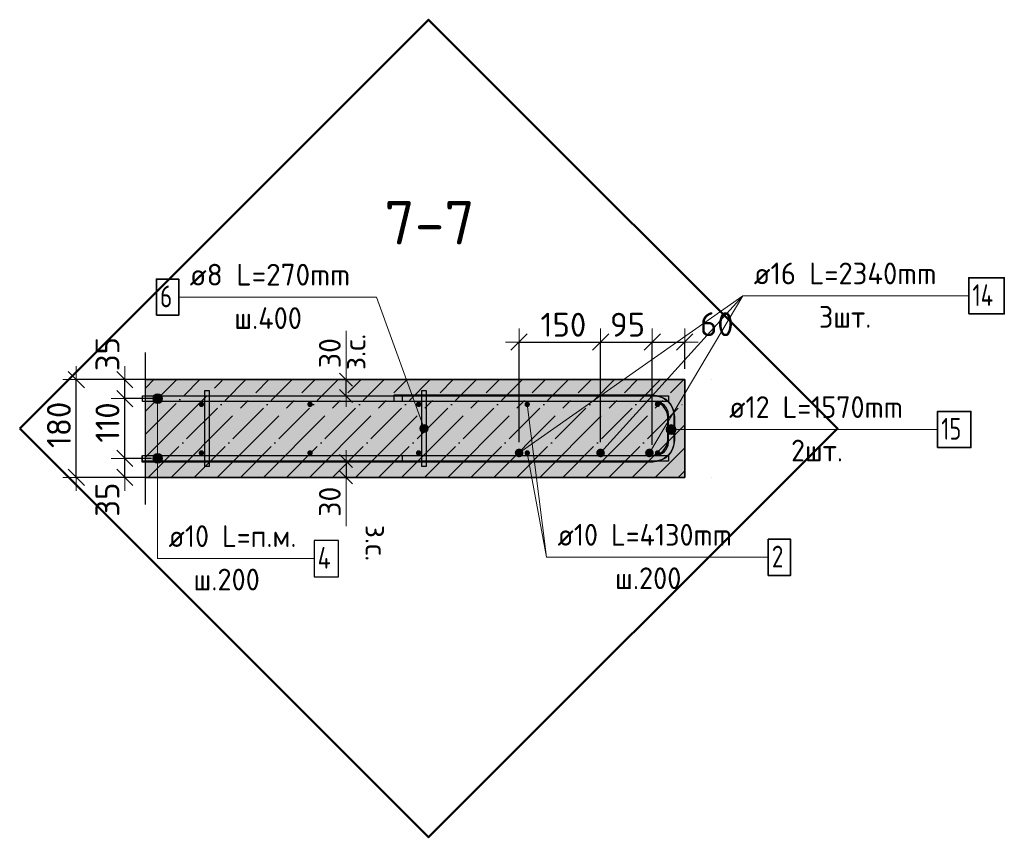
# Model space of a CAD drawing. Header units: millimetres. Extents: x -2995 to 47287, y -2809 to 58122.
# Tile 40 of 143: x 34878 to 36691, y 23264 to 24770. Entities that reach past the tile are written whole.
import ezdxf

# ---------------------------------------------------------------- set-up
doc = ezdxf.new("R2010")
doc.units = ezdxf.units.MM
doc.header["$PDMODE"] = 65
doc.linetypes.add('______11', pattern=[100, 80, -10, 0, -10])
doc.linetypes.add('______5', pattern=[220, 160, -20, 20, -20])
for name, color, linetype, lineweight in [('Standard', 7, 'Continuous', 25), ('Арм.стержн. Арматура края', 96, 'Continuous', 35), ('Арм.стержн. вертикальными 1', 22, 'Continuous', 35), ('Арм.стержн.горизонт. 1', 180, 'Continuous', 35), ('Арм.стержн.горизонт. 2', 202, 'Continuous', 35), ('Размерная линия_ общее', 7, 'Continuous', 13), ('Размерная линия_ общее_1', 7, 'Continuous', 13)]:
    doc.layers.add(name, color=color, linetype=linetype, lineweight=lineweight)
doc.layers.add('Арм.стержн. вертикальными 2', color=7, linetype='Continuous', lineweight=35, true_color=0x006e00)
doc.layers.add('Арм.стержн.Стяжки', color=7, linetype='Continuous', lineweight=35, true_color=0x501e0f)
doc.styles.add('ISOCPEUR', font='ISOCPEUR')
doc.dimstyles.new('DIMSTYLE_3', dxfattribs={"dimtxt": 44, "dimasz": 50, "dimexe": 0, "dimexo": 0, "dimgap": 22, "dimtad": 2, "dimdec": 0, "dimrnd": 5, "dimzin": 12, "dimdsep": 46, "dimtxsty": 'ISOCPEUR', "dimblk1": 'ALL_ML_STRICH', "dimblk2": 'ALL_ML_STRICH', "dimsah": 1, "dimcen": 0, "dimclrd": 7, "dimclre": 256, "dimclrt": 7, "dimadec": 0, "dimazin": 0, "dimtfac": 1, "dimtdec": 0, "dimtix": 1, "dimtmove": 2, "dimatfit": 3, "dimfxl": 0, "dimtzin": 0, "dimlwd": 0, "dimlwe": -3, "dimarcsym": 0})
doc.dimstyles.new('DIMSTYLE_7', dxfattribs={"dimtxt": 40, "dimasz": 40, "dimexe": 0, "dimexo": 0.001, "dimgap": 20, "dimtad": 2, "dimdec": 0, "dimrnd": 5, "dimzin": 12, "dimdsep": 46, "dimtxsty": 'ISOCPEUR', "dimblk1": 'ALL_ML_STRICH', "dimblk2": 'ALL_ML_STRICH', "dimsah": 1, "dimcen": 0, "dimse1": 1, "dimse2": 1, "dimclrd": 7, "dimclre": 256, "dimclrt": 7, "dimadec": 0, "dimazin": 0, "dimtfac": 1, "dimtdec": 0, "dimtix": 1, "dimtmove": 2, "dimatfit": 3, "dimfxl": 0, "dimtvp": 1.2, "dimtzin": 0, "dimlwd": 0, "dimlwe": -3, "dimarcsym": 0})
doc.dimstyles.new('DIMSTYLE_8', dxfattribs={"dimtxt": 44, "dimasz": 50, "dimexe": 0, "dimexo": 0, "dimgap": 22, "dimtad": 2, "dimdec": 0, "dimrnd": 5, "dimzin": 12, "dimdsep": 46, "dimtxsty": 'ISOCPEUR', "dimblk1": 'ALL_ML_STRICH', "dimblk2": 'ALL_ML_STRICH', "dimsah": 1, "dimcen": 0, "dimclrd": 7, "dimclre": 256, "dimclrt": 7, "dimadec": 0, "dimazin": 0, "dimtfac": 1, "dimtdec": 0, "dimtix": 1, "dimtmove": 2, "dimatfit": 3, "dimfxl": 0, "dimtvp": 1.2, "dimtzin": 0, "dimlwd": 0, "dimlwe": -3, "dimarcsym": 0})

# ---------------------------------------------------------------- blocks, each defined once
blk = doc.blocks.new('ALL_ML_STRICH')
at = {"color": 0, "linetype": 'ByBlock', "lineweight": -2}
for p, q in [((0, -0.5), (0, 0.5)), ((-1, 0), (0.5, 0)), ((-0.3, -0.3), (0.3, 0.3))]:
    blk.add_line(p, q, dxfattribs=at)
blk = doc.blocks.new('*D242')
at = {"layer": 'DEFPOINTS', "color": 7, "linetype": 'Continuous', "lineweight": 13, "transparency": 33554687}
for p in [(35141, 23961.8), (35071.8, 23926.8), (35159, 23926.8)]:
    blk.add_point(p, dxfattribs=at)
at = {"layer": 'Размерная линия_ общее', "color": 253, "linetype": 'Continuous', "lineweight": -2, "true_color": 0xa0a0a0, "transparency": 33554687}
for p, q in [((35121, 23961.8), (35071.8, 23961.8)), ((35139, 23926.8), (35071.8, 23926.8))]:
    blk.add_line(p, q, dxfattribs=at)
at = {"layer": 'Размерная линия_ общее', "color": 7, "linetype": 'Continuous', "lineweight": -2, "transparency": 33554687}
blk.add_line((35071.8, 23926.8), (35071.8, 23961.8), dxfattribs=at)
at = {"layer": 'Размерная линия_ общее', "color": 7, "linetype": 'Continuous', "lineweight": 13, "transparency": 33554687, "xscale": 50, "yscale": 50, "zscale": 50}
for p, rotation in [((35071.8, 23961.8), 90), ((35071.8, 23926.8), 270)]:
    blk.add_blockref('ALL_ML_STRICH', p, dxfattribs=dict(at, rotation=rotation))
at = {"layer": 'Размерная линия_ общее', "color": 7, "linetype": 'Continuous', "lineweight": 13, "transparency": 33554687, "insert": (35039.7, 23885.7), "char_height": 44, "width": 88, "attachment_point": 5, "rotation": 90, "style": 'ISOCPEUR'}
blk.add_mtext('\\A1;{35}', dxfattribs=at)
blk = doc.blocks.new('*D243')
at = {"layer": 'DEFPOINTS', "color": 7, "linetype": 'Continuous', "lineweight": 13, "transparency": 33554687}
for p in [(35145.1, 24071.8), (35071.8, 23961.8), (35141, 23961.8)]:
    blk.add_point(p, dxfattribs=at)
at = {"layer": 'Размерная линия_ общее', "color": 253, "linetype": 'Continuous', "lineweight": -2, "true_color": 0xa0a0a0, "transparency": 33554687}
for p, q in [((35125.1, 24071.8), (35071.8, 24071.8)), ((35121, 23961.8), (35071.8, 23961.8))]:
    blk.add_line(p, q, dxfattribs=at)
at = {"layer": 'Размерная линия_ общее', "color": 7, "linetype": 'Continuous', "lineweight": -2, "transparency": 33554687}
blk.add_line((35071.8, 23961.8), (35071.8, 24071.8), dxfattribs=at)
at = {"layer": 'Размерная линия_ общее', "color": 7, "linetype": 'Continuous', "lineweight": 13, "transparency": 33554687, "xscale": 50, "yscale": 50, "zscale": 50}
for p, rotation in [((35071.8, 24071.8), 90), ((35071.8, 23961.8), 270)]:
    blk.add_blockref('ALL_ML_STRICH', p, dxfattribs=dict(at, rotation=rotation))
at = {"layer": 'Размерная линия_ общее', "color": 7, "linetype": 'Continuous', "lineweight": 13, "transparency": 33554687, "insert": (35039.8, 24027.8), "char_height": 44, "width": 132, "attachment_point": 5, "rotation": 90, "style": 'ISOCPEUR'}
blk.add_mtext('\\A1;{110}', dxfattribs=at)
blk = doc.blocks.new('*D244')
at = {"layer": 'DEFPOINTS', "color": 7, "linetype": 'Continuous', "lineweight": 13, "transparency": 33554687}
for p in [(35151, 24106.8), (35071.8, 24071.8), (35145.1, 24071.8)]:
    blk.add_point(p, dxfattribs=at)
at = {"layer": 'Размерная линия_ общее', "color": 253, "linetype": 'Continuous', "lineweight": -2, "true_color": 0xa0a0a0, "transparency": 33554687}
for p, q in [((35131, 24106.8), (35071.8, 24106.8)), ((35125.1, 24071.8), (35071.8, 24071.8))]:
    blk.add_line(p, q, dxfattribs=at)
at = {"layer": 'Размерная линия_ общее', "color": 7, "linetype": 'Continuous', "lineweight": -2, "transparency": 33554687}
blk.add_line((35071.8, 24071.8), (35071.8, 24106.8), dxfattribs=at)
at = {"layer": 'Размерная линия_ общее', "color": 7, "linetype": 'Continuous', "lineweight": 13, "transparency": 33554687, "xscale": 50, "yscale": 50, "zscale": 50}
for p, rotation in [((35071.8, 24106.8), 90), ((35071.8, 24071.8), 270)]:
    blk.add_blockref('ALL_ML_STRICH', p, dxfattribs=dict(at, rotation=rotation))
at = {"layer": 'Размерная линия_ общее', "color": 7, "linetype": 'Continuous', "lineweight": 13, "transparency": 33554687, "insert": (35039.8, 24153.8), "char_height": 44, "width": 88, "attachment_point": 5, "rotation": 90, "style": 'ISOCPEUR'}
blk.add_mtext('\\A1;{35}', dxfattribs=at)
blk = doc.blocks.new('*D245')
at = {"layer": 'DEFPOINTS', "color": 7, "linetype": 'Continuous', "lineweight": 13, "transparency": 33554687}
for p in [(35145.4, 24106.8), (34982.3, 23926.8), (35139, 23926.8)]:
    blk.add_point(p, dxfattribs=at)
at = {"layer": 'Размерная линия_ общее', "color": 253, "linetype": 'Continuous', "lineweight": -2, "true_color": 0xa0a0a0, "transparency": 33554687}
for p, q in [((35125.4, 24106.8), (34982.3, 24106.8)), ((35119, 23926.8), (34982.3, 23926.8))]:
    blk.add_line(p, q, dxfattribs=at)
at = {"layer": 'Размерная линия_ общее', "color": 7, "linetype": 'Continuous', "lineweight": -2, "transparency": 33554687}
blk.add_line((34982.3, 23926.8), (34982.3, 24106.8), dxfattribs=at)
at = {"layer": 'Размерная линия_ общее', "color": 7, "linetype": 'Continuous', "lineweight": 13, "transparency": 33554687, "xscale": 50, "yscale": 50, "zscale": 50}
for p, rotation in [((34982.3, 24106.8), 90), ((34982.3, 23926.8), 270)]:
    blk.add_blockref('ALL_ML_STRICH', p, dxfattribs=dict(at, rotation=rotation))
at = {"layer": 'Размерная линия_ общее', "color": 7, "linetype": 'Continuous', "lineweight": 13, "transparency": 33554687, "insert": (34950.3, 24023.4), "char_height": 44, "width": 132, "attachment_point": 5, "rotation": 90, "style": 'ISOCPEUR'}
blk.add_mtext('\\A1;{180}', dxfattribs=at)
blk = doc.blocks.new('*D266')
at = {"layer": 'DEFPOINTS', "color": 7, "linetype": 'Continuous', "lineweight": 13, "transparency": 33554687}
for p in [(35470.4, 24106.8), (35470.4, 24076.8), (35479.2, 24076.8)]:
    blk.add_point(p, dxfattribs=at)
at = {"layer": 'Размерная линия_ общее_1', "color": 7, "linetype": 'Continuous', "lineweight": -2, "transparency": 33554687}
blk.add_line((35479.2, 24076.8), (35479.2, 24106.8), dxfattribs=at)
at = {"layer": 'Размерная линия_ общее_1', "color": 7, "linetype": 'Continuous', "lineweight": 13, "transparency": 33554687, "xscale": 40, "yscale": 40, "zscale": 40}
for p, rotation in [((35479.2, 24106.8), 90), ((35479.2, 24076.8), 270)]:
    blk.add_blockref('ALL_ML_STRICH', p, dxfattribs=dict(at, rotation=rotation))
at = {"layer": 'Размерная линия_ общее_1', "color": 7, "linetype": 'Continuous', "lineweight": 13, "transparency": 33554687, "insert": (35474.9, 24124.4), "char_height": 40, "width": 2, "attachment_point": 1, "rotation": 90, "line_spacing_factor": 0.60241, "style": 'ISOCPEUR'}
blk.add_mtext('з.с.', dxfattribs=at)
at = {"layer": 'Размерная линия_ общее_1', "color": 7, "linetype": 'Continuous', "lineweight": 13, "transparency": 33554687, "insert": (35449.2, 24155.6), "char_height": 40, "width": 80, "attachment_point": 5, "rotation": 90, "style": 'ISOCPEUR'}
blk.add_mtext('\\A1;{30}', dxfattribs=at)
blk = doc.blocks.new('*D267')
at = {"layer": 'DEFPOINTS', "color": 7, "linetype": 'Continuous', "lineweight": 13, "transparency": 33554687}
for p in [(35470.4, 23956.8), (35479.2, 23956.8), (35470.4, 23926.8)]:
    blk.add_point(p, dxfattribs=at)
at = {"layer": 'Размерная линия_ общее_1', "color": 7, "linetype": 'Continuous', "lineweight": -2, "transparency": 33554687}
blk.add_line((35479.2, 23956.8), (35479.2, 23926.8), dxfattribs=at)
at = {"layer": 'Размерная линия_ общее_1', "color": 7, "linetype": 'Continuous', "lineweight": 13, "transparency": 33554687, "xscale": 40, "yscale": 40, "zscale": 40}
for p, rotation in [((35479.2, 23956.8), 90), ((35479.2, 23926.8), 270)]:
    blk.add_blockref('ALL_ML_STRICH', p, dxfattribs=dict(at, rotation=rotation))
at = {"layer": 'Размерная линия_ общее_1', "color": 7, "linetype": 'Continuous', "lineweight": 13, "transparency": 33554687, "insert": (35449.2, 23881.9), "char_height": 40, "width": 80, "attachment_point": 5, "rotation": 90, "style": 'ISOCPEUR'}
blk.add_mtext('\\A1;{30}', dxfattribs=at)
at = {"layer": 'Размерная линия_ общее_1', "color": 7, "linetype": 'Continuous', "lineweight": 13, "transparency": 33554687, "insert": (35554.9, 23839.2), "char_height": 40, "width": 2, "attachment_point": 1, "rotation": 270, "line_spacing_factor": 0.60241, "style": 'ISOCPEUR'}
blk.add_mtext('з.с.', dxfattribs=at)
blk = doc.blocks.new('*D524')
at = {"layer": 'DEFPOINTS', "color": 7, "linetype": 'Continuous', "lineweight": 13, "transparency": 33554687}
for p in [(35797.8, 24175.9), (35797.8, 23971.7), (35947.8, 23971.7)]:
    blk.add_point(p, dxfattribs=at)
at = {"layer": 'Размерная линия_ общее', "color": 253, "linetype": 'Continuous', "lineweight": -2, "true_color": 0xa0a0a0, "transparency": 33554687}
for p, q in [((35797.8, 23991.7), (35797.8, 24175.9)), ((35947.8, 23991.7), (35947.8, 24175.9))]:
    blk.add_line(p, q, dxfattribs=at)
at = {"layer": 'Размерная линия_ общее', "color": 7, "linetype": 'Continuous', "lineweight": -2, "transparency": 33554687}
blk.add_line((35797.8, 24175.9), (35947.8, 24175.9), dxfattribs=at)
at = {"layer": 'Размерная линия_ общее', "color": 7, "linetype": 'Continuous', "lineweight": 13, "transparency": 33554687, "xscale": 50, "yscale": 50, "zscale": 50, "rotation": 180}
blk.add_blockref('ALL_ML_STRICH', (35797.8, 24175.9), dxfattribs=at)
at = {"layer": 'Размерная линия_ общее', "color": 7, "linetype": 'Continuous', "lineweight": 13, "transparency": 33554687, "xscale": 50, "yscale": 50, "zscale": 50}
blk.add_blockref('ALL_ML_STRICH', (35947.8, 24175.9), dxfattribs=at)
at = {"layer": 'Размерная линия_ общее', "color": 7, "linetype": 'Continuous', "lineweight": 13, "transparency": 33554687, "insert": (35879.4, 24207.9), "char_height": 44, "width": 132, "attachment_point": 5, "style": 'ISOCPEUR'}
blk.add_mtext('\\A1;{150}', dxfattribs=at)
blk = doc.blocks.new('*D525')
at = {"layer": 'DEFPOINTS', "color": 7, "linetype": 'Continuous', "lineweight": 13, "transparency": 33554687}
for p in [(35947.8, 24175.9), (35947.8, 23971.7), (36043, 23966.8)]:
    blk.add_point(p, dxfattribs=at)
at = {"layer": 'Размерная линия_ общее', "color": 253, "linetype": 'Continuous', "lineweight": -2, "true_color": 0xa0a0a0, "transparency": 33554687}
for p, q in [((35947.8, 23991.7), (35947.8, 24175.9)), ((36043, 23986.8), (36043, 24175.9))]:
    blk.add_line(p, q, dxfattribs=at)
at = {"layer": 'Размерная линия_ общее', "color": 7, "linetype": 'Continuous', "lineweight": -2, "transparency": 33554687}
blk.add_line((35947.8, 24175.9), (36043, 24175.9), dxfattribs=at)
at = {"layer": 'Размерная линия_ общее', "color": 7, "linetype": 'Continuous', "lineweight": 13, "transparency": 33554687, "xscale": 50, "yscale": 50, "zscale": 50, "rotation": 180}
blk.add_blockref('ALL_ML_STRICH', (35947.8, 24175.9), dxfattribs=at)
at = {"layer": 'Размерная линия_ общее', "color": 7, "linetype": 'Continuous', "lineweight": 13, "transparency": 33554687, "xscale": 50, "yscale": 50, "zscale": 50}
blk.add_blockref('ALL_ML_STRICH', (36043, 24175.9), dxfattribs=at)
at = {"layer": 'Размерная линия_ общее', "color": 7, "linetype": 'Continuous', "lineweight": 13, "transparency": 33554687, "insert": (35997.6, 24207.9), "char_height": 44, "width": 88, "attachment_point": 5, "style": 'ISOCPEUR'}
blk.add_mtext('\\A1;{95}', dxfattribs=at)
blk = doc.blocks.new('*D526')
at = {"layer": 'DEFPOINTS', "color": 7, "linetype": 'Continuous', "lineweight": 13, "transparency": 33554687}
for p in [(36043, 24175.9), (36102.8, 24106.8), (36043, 23966.8)]:
    blk.add_point(p, dxfattribs=at)
at = {"layer": 'Размерная линия_ общее', "color": 253, "linetype": 'Continuous', "lineweight": -2, "true_color": 0xa0a0a0, "transparency": 33554687}
for p, q in [((36043, 23986.8), (36043, 24175.9)), ((36102.8, 24126.8), (36102.8, 24175.9))]:
    blk.add_line(p, q, dxfattribs=at)
at = {"layer": 'Размерная линия_ общее', "color": 7, "linetype": 'Continuous', "lineweight": -2, "transparency": 33554687}
blk.add_line((36043, 24175.9), (36102.8, 24175.9), dxfattribs=at)
at = {"layer": 'Размерная линия_ общее', "color": 7, "linetype": 'Continuous', "lineweight": 13, "transparency": 33554687, "xscale": 50, "yscale": 50, "zscale": 50, "rotation": 180}
blk.add_blockref('ALL_ML_STRICH', (36043, 24175.9), dxfattribs=at)
at = {"layer": 'Размерная линия_ общее', "color": 7, "linetype": 'Continuous', "lineweight": 13, "transparency": 33554687, "xscale": 50, "yscale": 50, "zscale": 50}
blk.add_blockref('ALL_ML_STRICH', (36102.8, 24175.9), dxfattribs=at)
at = {"layer": 'Размерная линия_ общее', "color": 7, "linetype": 'Continuous', "lineweight": 13, "transparency": 33554687, "insert": (36161.9, 24208.9), "char_height": 44, "width": 88, "attachment_point": 5, "style": 'ISOCPEUR'}
blk.add_mtext('\\A1;{60}', dxfattribs=at)

msp = doc.modelspace()

# ---------------------------------------------------------------- hatches: boundary and pattern name
at = {"layer": 'Standard', "linetype": 'Continuous', "lineweight": -3, "true_color": 0xc7c7c7, "transparency": 33554687}
msp.add_hatch(color=9, dxfattribs=at).paths.add_polyline_path([(36102.8, 23926.8), (36102.8, 24106.8), (35109.6, 24106.8), (35109.6, 23926.8)])
at = {"layer": 'Арм.стержн. вертикальными 1', "linetype": 'Continuous', "lineweight": 50, "transparency": 33554687}
for points in [[(35216.4, 24057.7), (35217.4, 24059.4), (35217.8, 24061.3), (35217.4, 24063.2), (35216.4, 24064.8), (35214.7, 24065.9), (35212.8, 24066.3), (35210.9, 24065.9), (35209.3, 24064.8), (35208.2, 24063.2), (35207.8, 24061.3), (35208.2, 24059.4), (35209.3, 24057.7), (35210.9, 24056.6), (35212.8, 24056.3), (35214.7, 24056.6)], [(35416.4, 24057.7), (35417.4, 24059.4), (35417.8, 24061.3), (35417.4, 24063.2), (35416.4, 24064.8), (35414.7, 24065.9), (35412.8, 24066.3), (35410.9, 24065.9), (35409.3, 24064.8), (35408.2, 24063.2), (35407.8, 24061.3), (35408.2, 24059.4), (35409.3, 24057.7), (35410.9, 24056.6), (35412.8, 24056.3), (35414.7, 24056.6)], [(35616.4, 24057.7), (35617.4, 24059.4), (35617.8, 24061.3), (35617.4, 24063.2), (35616.4, 24064.8), (35614.7, 24065.9), (35612.8, 24066.3), (35610.9, 24065.9), (35609.3, 24064.8), (35608.2, 24063.2), (35607.8, 24061.3), (35608.2, 24059.4), (35609.3, 24057.7), (35610.9, 24056.6), (35612.8, 24056.3), (35614.7, 24056.6)], [(35816.4, 24057.7), (35817.4, 24059.4), (35817.8, 24061.3), (35817.4, 24063.2), (35816.4, 24064.8), (35814.7, 24065.9), (35812.8, 24066.3), (35810.9, 24065.9), (35809.3, 24064.8), (35808.2, 24063.2), (35807.8, 24061.3), (35808.2, 24059.4), (35809.3, 24057.7), (35810.9, 24056.6), (35812.8, 24056.3), (35814.7, 24056.6)], [(36056.4, 24057.7), (36057.4, 24059.4), (36057.8, 24061.3), (36057.4, 24063.2), (36056.4, 24064.8), (36054.7, 24065.9), (36052.8, 24066.3), (36050.9, 24065.9), (36049.3, 24064.8), (36048.2, 24063.2), (36047.8, 24061.3), (36048.2, 24059.4), (36049.3, 24057.7), (36050.9, 24056.6), (36052.8, 24056.3), (36054.7, 24056.6)], [(35216.4, 23968.2), (35217.4, 23969.8), (35217.8, 23971.7), (35217.4, 23973.6), (35216.4, 23975.3), (35214.7, 23976.4), (35212.8, 23976.7), (35210.9, 23976.4), (35209.3, 23975.3), (35208.2, 23973.6), (35207.8, 23971.7), (35208.2, 23969.8), (35209.3, 23968.2), (35210.9, 23967.1), (35212.8, 23966.7), (35214.7, 23967.1)], [(35416.4, 23968.2), (35417.4, 23969.8), (35417.8, 23971.7), (35417.4, 23973.6), (35416.4, 23975.3), (35414.7, 23976.4), (35412.8, 23976.7), (35410.9, 23976.4), (35409.3, 23975.3), (35408.2, 23973.6), (35407.8, 23971.7), (35408.2, 23969.8), (35409.3, 23968.2), (35410.9, 23967.1), (35412.8, 23966.7), (35414.7, 23967.1)], [(35616.4, 23968.2), (35617.4, 23969.8), (35617.8, 23971.7), (35617.4, 23973.6), (35616.4, 23975.3), (35614.7, 23976.4), (35612.8, 23976.7), (35610.9, 23976.4), (35609.3, 23975.3), (35608.2, 23973.6), (35607.8, 23971.7), (35608.2, 23969.8), (35609.3, 23968.2), (35610.9, 23967.1), (35612.8, 23966.7), (35614.7, 23967.1)], [(35816.4, 23968.2), (35817.4, 23969.8), (35817.8, 23971.7), (35817.4, 23973.6), (35816.4, 23975.3), (35814.7, 23976.4), (35812.8, 23976.7), (35810.9, 23976.4), (35809.3, 23975.3), (35808.2, 23973.6), (35807.8, 23971.7), (35808.2, 23969.8), (35809.3, 23968.2), (35810.9, 23967.1), (35812.8, 23966.7), (35814.7, 23967.1)], [(36056.4, 23968.2), (36057.4, 23969.8), (36057.8, 23971.7), (36057.4, 23973.6), (36056.4, 23975.3), (36054.7, 23976.4), (36052.8, 23976.7), (36050.9, 23976.4), (36049.3, 23975.3), (36048.2, 23973.6), (36047.8, 23971.7), (36048.2, 23969.8), (36049.3, 23968.2), (36050.9, 23967.1), (36052.8, 23966.7), (36054.7, 23967.1)]]:
    msp.add_hatch(color=4, dxfattribs=at).paths.add_polyline_path(points)
at = {"layer": 'Арм.стержн. вертикальными 2', "linetype": 'Continuous', "lineweight": 50, "transparency": 33554687}
for points in [[(35803.5, 23966.1), (35805.2, 23968.7), (35805.8, 23971.7), (35805.2, 23974.8), (35803.5, 23977.4), (35800.9, 23979.1), (35797.8, 23979.7), (35794.8, 23979.1), (35792.2, 23977.4), (35790.4, 23974.8), (35789.8, 23971.7), (35790.4, 23968.7), (35792.2, 23966.1), (35794.8, 23964.3), (35797.8, 23963.7), (35800.9, 23964.3)], [(35953.5, 23966.1), (35955.2, 23968.7), (35955.8, 23971.7), (35955.2, 23974.8), (35953.5, 23977.4), (35950.9, 23979.1), (35947.8, 23979.7), (35944.8, 23979.1), (35942.2, 23977.4), (35940.4, 23974.8), (35939.8, 23971.7), (35940.4, 23968.7), (35942.2, 23966.1), (35944.8, 23964.3), (35947.8, 23963.7), (35950.9, 23964.3)], [(36043.5, 23966.1), (36045.2, 23968.7), (36045.8, 23971.7), (36045.2, 23974.8), (36043.5, 23977.4), (36040.9, 23979.1), (36037.8, 23979.7), (36034.8, 23979.1), (36032.2, 23977.4), (36030.4, 23974.8), (36029.8, 23971.7), (36030.4, 23968.7), (36032.2, 23966.1), (36034.8, 23964.3), (36037.8, 23963.7), (36040.9, 23964.3)]]:
    msp.add_hatch(color=7, dxfattribs=at).paths.add_polyline_path(points)
at = {"layer": 'Арм.стержн.горизонт. 1', "linetype": 'Continuous', "lineweight": 13, "transparency": 33554687}
for points in [[(35124.4, 24076.3), (35139.9, 24076.3), (35136.7, 24079.5)], [(35124.4, 24076.3), (35136.7, 24079.5), (35127.7, 24079.5)], [(35127.7, 24079.5), (35136.7, 24079.5), (35132.2, 24080.8)], [(35123.2, 24071.8), (35141.2, 24071.8), (35139.9, 24076.3)], [(35123.2, 24071.8), (35139.9, 24076.3), (35124.4, 24076.3)], [(35124.4, 24067.3), (35141.2, 24071.8), (35123.2, 24071.8)], [(35124.4, 24067.3), (35139.9, 24067.3), (35141.2, 24071.8)], [(35127.7, 24064), (35139.9, 24067.3), (35124.4, 24067.3)], [(35127.7, 24064), (35136.7, 24064), (35139.9, 24067.3)], [(35136.7, 24064), (35127.7, 24064), (35132.2, 24062.8)], [(35127.7, 23969.5), (35136.7, 23969.5), (35132.2, 23970.8)], [(35123.2, 23961.8), (35141.2, 23961.8), (35139.9, 23966.3)], [(35123.2, 23961.8), (35139.9, 23966.3), (35124.4, 23966.3)], [(35124.4, 23957.3), (35141.2, 23961.8), (35123.2, 23961.8)], [(35124.4, 23966.3), (35139.9, 23966.3), (35136.7, 23969.5)], [(35124.4, 23966.3), (35136.7, 23969.5), (35127.7, 23969.5)], [(35124.4, 23957.3), (35139.9, 23957.3), (35141.2, 23961.8)], [(35127.7, 23954), (35139.9, 23957.3), (35124.4, 23957.3)], [(35127.7, 23954), (35136.7, 23954), (35139.9, 23957.3)], [(35136.7, 23954), (35127.7, 23954), (35132.2, 23952.8)]]:
    msp.add_hatch(color=7, dxfattribs=at).paths.add_polyline_path(points)
at = {"layer": 'Арм.стержн.горизонт. 2', "linetype": 'Continuous', "lineweight": 13, "transparency": 33554687}
for points in [[(36070.1, 24010.4), (36070.1, 24019.4), (36068.8, 24014.9)], [(36070.1, 24010.4), (36070.1, 24019.4), (36068.8, 24014.9)], [(36073.3, 24007.1), (36073.3, 24022.6), (36070.1, 24019.4)], [(36073.3, 24007.1), (36073.3, 24022.6), (36070.1, 24019.4)], [(36073.3, 24007.1), (36070.1, 24019.4), (36070.1, 24010.4)], [(36073.3, 24007.1), (36070.1, 24019.4), (36070.1, 24010.4)], [(36077.8, 24005.9), (36077.8, 24023.9), (36073.3, 24022.6)], [(36077.8, 24005.9), (36077.8, 24023.9), (36073.3, 24022.6)], [(36077.8, 24005.9), (36073.3, 24022.6), (36073.3, 24007.1)], [(36077.8, 24005.9), (36073.3, 24022.6), (36073.3, 24007.1)], [(36082.3, 24007.1), (36082.3, 24022.6), (36077.8, 24023.9)], [(36082.3, 24007.1), (36077.8, 24023.9), (36077.8, 24005.9)], [(36082.3, 24007.1), (36082.3, 24022.6), (36077.8, 24023.9)], [(36082.3, 24007.1), (36077.8, 24023.9), (36077.8, 24005.9)], [(36085.6, 24010.4), (36085.6, 24019.4), (36082.3, 24022.6)], [(36085.6, 24010.4), (36082.3, 24022.6), (36082.3, 24007.1)], [(36085.6, 24010.4), (36085.6, 24019.4), (36082.3, 24022.6)], [(36085.6, 24010.4), (36082.3, 24022.6), (36082.3, 24007.1)], [(36085.6, 24019.4), (36085.6, 24010.4), (36086.8, 24014.9)], [(36085.6, 24019.4), (36085.6, 24010.4), (36086.8, 24014.9)]]:
    msp.add_hatch(color=7, dxfattribs=at).paths.add_polyline_path(points)
at = {"layer": 'Арм.стержн.Стяжки', "linetype": 'Continuous', "lineweight": 13, "transparency": 33554687}
for points in [[(35624.1, 24024), (35617.1, 24021.5), (35615.5, 24018)], [(35624.1, 24024), (35615.5, 24018), (35627.6, 24022.4)], [(35627.6, 24022.4), (35615.5, 24018), (35615.8, 24014.2)], [(35627.6, 24022.4), (35615.8, 24014.2), (35629.9, 24019.3)], [(35629.9, 24019.3), (35615.8, 24014.2), (35618, 24011)], [(35617.1, 24021.5), (35624.1, 24024), (35620.3, 24023.8)], [(35629.9, 24019.3), (35618, 24011), (35630.2, 24015.4)], [(35630.2, 24015.4), (35618, 24011), (35621.5, 24009.4)], [(35630.2, 24015.4), (35621.5, 24009.4), (35628.5, 24011.9)], [(35628.5, 24011.9), (35621.5, 24009.4), (35625.4, 24009.7)]]:
    msp.add_hatch(color=7, dxfattribs=at).paths.add_polyline_path(points)

# ---------------------------------------------------------------- linework, layer by layer
at = {"layer": 'Standard', "color": 7, "linetype": 'Continuous', "lineweight": 13, "transparency": 33554687}
for p, q in [((35479.2, 24106.8), (35479.2, 24196.8)), ((35812.8, 24061.3), (35848.5, 23779.6)), ((35479.2, 23926.8), (35479.2, 23836.8))]:
    msp.add_line(p, q, dxfattribs=at)
at = {"layer": 'Standard', "color": 7, "linetype": 'Continuous', "lineweight": 25, "transparency": 33554687}
msp.add_line((35109.6, 23876.8), (35109.6, 24156.8), dxfattribs=at)
at = {"layer": 'Standard', "color": 253, "linetype": '______11', "lineweight": -3, "true_color": 0xababab, "transparency": 33554687}
for p, q in [((35109.6, 24091.2), (35125.1, 24106.8)), ((35109.6, 24006.4), (35210, 24106.8)), ((35114.8, 23926.8), (35294.8, 24106.8)), ((35199.7, 23926.8), (35379.7, 24106.8)), ((35284.5, 23926.8), (35464.5, 24106.8)), ((35369.4, 23926.8), (35549.4, 24106.8)), ((35454.2, 23926.8), (35634.2, 24106.8)), ((35539.1, 23926.8), (35719.1, 24106.8)), ((35623.9, 23926.8), (35803.9, 24106.8)), ((35708.8, 23926.8), (35888.8, 24106.8)), ((35793.6, 23926.8), (35973.6, 24106.8)), ((35878.5, 23926.8), (36058.5, 24106.8)), ((35963.3, 23926.8), (36102.8, 24066.2)), ((36048.2, 23926.8), (36102.8, 23981.4))]:
    msp.add_line(p, q, dxfattribs=at)
at = {"layer": 'Standard', "color": 253, "linetype": '______5', "lineweight": -3, "true_color": 0xababab, "transparency": 33554687}
for p, q in [((35109.6, 24048.8), (35167.5, 24106.8)), ((35109.6, 23963.9), (35252.4, 24106.8)), ((35157.2, 23926.8), (35337.2, 24106.8)), ((35242.1, 23926.8), (35422.1, 24106.8)), ((35326.9, 23926.8), (35506.9, 24106.8)), ((35411.8, 23926.8), (35591.8, 24106.8)), ((35496.7, 23926.8), (35676.7, 24106.8)), ((35581.5, 23926.8), (35761.5, 24106.8)), ((35666.4, 23926.8), (35846.4, 24106.8)), ((35751.2, 23926.8), (35931.2, 24106.8)), ((35836.1, 23926.8), (36016.1, 24106.8)), ((35920.9, 23926.8), (36100.9, 24106.8)), ((36005.8, 23926.8), (36102.8, 24023.8)), ((36090.6, 23926.8), (36102.8, 23939))]:
    msp.add_line(p, q, dxfattribs=at)
at = {"layer": 'Standard', "color": 7, "linetype": 'Continuous', "lineweight": 35, "transparency": 33554687}
for p, q in [((36102.8, 24106.8), (35109.6, 24106.8)), ((36102.8, 23926.8), (36102.8, 24106.8)), ((35109.6, 23926.8), (36102.8, 23926.8))]:
    msp.add_line(p, q, dxfattribs=at)
at = {"layer": 'Standard', "color": 7, "linetype": 'Continuous', "lineweight": 50, "transparency": 33554687}
msp.add_lwpolyline([(34878.1, 24016.8), (35631.2, 23263.7), (36384.2, 24016.8), (35631.2, 24769.8), (34878.1, 24016.8)], dxfattribs=at)
at = {"layer": 'Арм.стержн. Арматура края', "color": 4, "linetype": 'Continuous', "lineweight": 25, "transparency": 33554687}
msp.add_lwpolyline([(35582.8, 23966.8), (36048.8, 23966.8), (36053.3, 23967.4), (36057.9, 23968.9), (36062.1, 23971.2), (36065.5, 23974.1), (36068.3, 23977.5), (36070.7, 23981.7), (36072.2, 23986.3), (36072.8, 23990.8), (36072.8, 24042.7), (36072.2, 24047.2), (36070.7, 24051.8), (36068.3, 24056), (36065.5, 24059.4), (36062.1, 24062.3), (36057.9, 24064.6), (36053.3, 24066.1), (36048.8, 24066.8), (35582.8, 24066.8), (35582.8, 24076.8), (36049.5, 24076.8), (36055.6, 24075.9), (36061.9, 24073.8), (36067.8, 24070.5), (36072.6, 24066.5), (36076.6, 24061.7), (36079.9, 24055.9), (36082, 24049.5), (36082.8, 24043.4), (36082.8, 23990.1), (36082, 23984), (36079.9, 23977.7), (36076.6, 23971.8), (36072.6, 23967), (36067.8, 23963), (36061.9, 23959.7), (36055.6, 23957.6), (36049.5, 23956.8), (35582.8, 23956.8), (35582.8, 23966.8)], dxfattribs=at)
at = {"layer": 'Арм.стержн. вертикальными 1', "color": 7, "linetype": 'Continuous', "lineweight": 13, "transparency": 33554687}
for q in [(35812.8, 23971.7), (36256.5, 23779.6)]:
    msp.add_line((35848.5, 23779.6), q, dxfattribs=at)
at = {"layer": 'Арм.стержн. вертикальными 1', "color": 7, "linetype": 'Continuous', "lineweight": 35, "transparency": 33554687}
msp.add_lwpolyline([(36256.5, 23746.2), (36297.8, 23746.2), (36297.8, 23812.9), (36256.5, 23812.9), (36256.5, 23746.2)], dxfattribs=at)
at = {"layer": 'Арм.стержн. вертикальными 2', "color": 7, "linetype": 'Continuous', "lineweight": 13, "transparency": 33554687}
for q in [(35797.8, 23971.7), (35947.8, 23971.7), (36037.8, 23971.7), (36626, 24261.1)]:
    msp.add_line((36210, 24261.1), q, dxfattribs=at)
at = {"layer": 'Арм.стержн. вертикальными 2', "color": 7, "linetype": 'Continuous', "lineweight": 35, "transparency": 33554687}
msp.add_lwpolyline([(36626, 24227.8), (36691.3, 24227.8), (36691.3, 24294.4), (36626, 24294.4), (36626, 24227.8)], dxfattribs=at)
at = {"layer": 'Арм.стержн.горизонт. 1', "color": 52, "linetype": 'Continuous', "lineweight": 25, "transparency": 33554687}
for p, q in [((36152.8, 24106.8), (36152.8, 24106.8)), ((36152.8, 23926.8), (36152.8, 23926.8))]:
    msp.add_line(p, q, dxfattribs=at)
at = {"layer": 'Арм.стержн.горизонт. 1', "color": 7, "linetype": 'Continuous', "lineweight": 13, "transparency": 33554687}
for p, q in [((35132.2, 24080.8), (35132.2, 24080.8)), ((35123.2, 24071.8), (35123.2, 24071.8)), ((35132.2, 23777.2), (35132.2, 24071.8)), ((35132.2, 24062.8), (35132.2, 24062.8)), ((35141.2, 24071.8), (35141.2, 24071.8)), ((35132.2, 23970.8), (35132.2, 23970.8)), ((35123.2, 23961.8), (35123.2, 23961.8)), ((35132.2, 23777.2), (35132.2, 23961.8)), ((35132.2, 23952.8), (35132.2, 23952.8)), ((35141.2, 23961.8), (35141.2, 23961.8)), ((35132.2, 23777.2), (35420.2, 23777.2))]:
    msp.add_line(p, q, dxfattribs=at)
at = {"layer": 'Арм.стержн.горизонт. 1', "color": 4, "linetype": 'Continuous', "lineweight": 25, "transparency": 33554687}
for points in [[(35104.6, 24076.8), (36072.8, 24076.8), (36072.8, 24066.8), (35104.6, 24066.8), (35104.6, 24076.8)], [(35104.6, 23966.8), (36072.8, 23966.8), (36072.8, 23956.8), (35104.6, 23956.8), (35104.6, 23966.8)]]:
    msp.add_lwpolyline(points, dxfattribs=at)
at = {"layer": 'Арм.стержн.горизонт. 1', "color": 7, "linetype": 'Continuous', "lineweight": 25, "transparency": 33554687}
msp.add_lwpolyline([(35420.2, 23743.8), (35465.5, 23743.8), (35465.5, 23810.5), (35420.2, 23810.5), (35420.2, 23743.8)], dxfattribs=at)
at = {"layer": 'Арм.стержн.горизонт. 1', "color": 7, "linetype": 'Continuous', "lineweight": 13, "transparency": 33554687}
for centre in [(35132.2, 24071.8), (35132.2, 23961.8)]:
    msp.add_circle(centre, 9, dxfattribs=at)
at = {"layer": 'Арм.стержн.горизонт. 2', "color": 7, "linetype": 'Continuous', "lineweight": 13, "transparency": 33554687}
for p, q in [((36068.8, 24014.9), (36068.8, 24014.9)), ((36068.8, 24014.9), (36068.8, 24014.9)), ((36077.8, 24023.9), (36077.8, 24023.9)), ((36077.8, 24023.9), (36077.8, 24023.9)), ((36164.6, 24014.9), (36077.8, 24014.9)), ((36164.6, 24014.9), (36077.8, 24014.9)), ((36086.8, 24014.9), (36086.8, 24014.9)), ((36086.8, 24014.9), (36086.8, 24014.9)), ((36164.6, 24014.9), (36568.6, 24014.9)), ((36077.8, 24005.9), (36077.8, 24005.9)), ((36077.8, 24005.9), (36077.8, 24005.9))]:
    msp.add_line(p, q, dxfattribs=at)
at = {"layer": 'Арм.стержн.горизонт. 2', "color": 34, "linetype": 'Continuous', "lineweight": 25, "transparency": 33554687}
msp.add_lwpolyline([(35567.8, 24078.8), (36043.8, 24078.8), (36051.1, 24077.7), (36058.7, 24075.2), (36065.8, 24071.3), (36071.5, 24066.5), (36076.4, 24060.7), (36080.3, 24053.7), (36082.8, 24046.1), (36083.8, 24038.7), (36083.8, 23994.8), (36082.8, 23987.5), (36080.3, 23979.8), (36076.4, 23972.8), (36071.5, 23967), (36065.8, 23962.2), (36058.7, 23958.3), (36051.1, 23955.8), (36043.8, 23954.8), (35103.8, 23954.7), (35103.8, 23966.7), (36043, 23966.8), (36048.4, 23967.5), (36053.9, 23969.3), (36058.9, 23972.1), (36063, 23975.6), (36066.4, 23979.7), (36069.3, 23984.7), (36071.1, 23990.2), (36071.8, 23995.6), (36071.8, 24037.9), (36071.1, 24043.3), (36069.3, 24048.8), (36066.4, 24053.9), (36063, 24058), (36058.9, 24061.4), (36053.9, 24064.2), (36048.4, 24066), (36043, 24066.8), (35567.8, 24066.8), (35567.8, 24078.8)], dxfattribs=at)
msp.add_lwpolyline([(35567.8, 24078.8), (36043.8, 24078.8), (36051.1, 24077.7), (36058.7, 24075.2), (36065.8, 24071.3), (36071.5, 24066.5), (36076.4, 24060.7), (36080.3, 24053.7), (36082.8, 24046.1), (36083.8, 24038.7), (36083.8, 23994.8), (36082.8, 23987.5), (36080.3, 23979.8), (36076.4, 23972.8), (36071.5, 23967), (36065.8, 23962.2), (36058.7, 23958.3), (36051.1, 23955.8), (36043.8, 23954.8), (35103.8, 23954.7), (35103.8, 23966.7), (36043, 23966.8), (36048.4, 23967.5), (36053.9, 23969.3), (36058.9, 23972.1), (36063, 23975.6), (36066.4, 23979.7), (36069.3, 23984.7), (36071.1, 23990.2), (36071.8, 23995.6), (36071.8, 24037.9), (36071.1, 24043.3), (36069.3, 24048.8), (36066.4, 24053.9), (36063, 24058), (36058.9, 24061.4), (36053.9, 24064.2), (36048.4, 24066), (36043, 24066.8), (35567.8, 24066.8), (35567.8, 24078.8)], dxfattribs=at)
at = {"layer": 'Арм.стержн.горизонт. 2', "color": 7, "linetype": 'Continuous', "lineweight": 35, "transparency": 33554687}
msp.add_lwpolyline([(36568.6, 23981.5), (36630, 23981.5), (36630, 24048.2), (36568.6, 24048.2), (36568.6, 23981.5)], dxfattribs=at)
at = {"layer": 'Арм.стержн.горизонт. 2', "color": 7, "linetype": 'Continuous', "lineweight": 13, "transparency": 33554687}
msp.add_circle((36077.8, 24014.9), 9, dxfattribs=at)
msp.add_circle((36077.8, 24014.9), 9, dxfattribs=at)
at = {"layer": 'Арм.стержн.Стяжки', "color": 7, "linetype": 'Continuous', "lineweight": 13, "transparency": 33554687}
for p, q in [((35171.2, 24258.8), (35535.2, 24258.8)), ((35535.2, 24258.8), (35622.8, 24016.7)), ((35615.8, 24014.2), (35615.8, 24014.2)), ((35620.3, 24023.8), (35620.3, 24023.8)), ((35625.4, 24009.7), (35625.4, 24009.7)), ((35629.9, 24019.3), (35629.9, 24019.3))]:
    msp.add_line(p, q, dxfattribs=at)
at = {"layer": 'Арм.стержн.Стяжки', "color": 7, "linetype": 'Continuous', "lineweight": 35, "transparency": 33554687}
msp.add_lwpolyline([(35129.8, 24225.5), (35171.2, 24225.5), (35171.2, 24292.1), (35129.8, 24292.1), (35129.8, 24225.5)], dxfattribs=at)
at = {"layer": 'Арм.стержн.Стяжки', "color": 40, "linetype": 'Continuous', "lineweight": 25, "transparency": 33554687}
for points in [[(35218.8, 23946.7), (35218.8, 24086.7), (35226.8, 24086.7), (35226.8, 23946.7), (35218.8, 23946.7)], [(35618.8, 23946.7), (35618.8, 24086.7), (35626.8, 24086.7), (35626.8, 23946.7), (35618.8, 23946.7)]]:
    msp.add_lwpolyline(points, dxfattribs=at)
at = {"layer": 'Арм.стержн.Стяжки', "color": 7, "linetype": 'Continuous', "lineweight": 13, "transparency": 33554687}
msp.add_circle((35622.8, 24016.7), 7.5, dxfattribs=at)

# ---------------------------------------------------------------- texts
at = {"layer": 'Standard', "color": 7, "linetype": 'Continuous', "lineweight": 13, "transparency": 33554687, "insert": (35549.7, 24395.8), "char_height": 80, "width": 204.522, "attachment_point": 4, "style": 'ISOCPEUR'}
msp.add_mtext('\\A1;{\\fISOCPEUR|i0|b0;\\H80.000000;\\W1.000000;\\C7;7-7}\\P', dxfattribs=at)
at = {"layer": 'Арм.стержн. вертикальными 1', "color": 7, "linetype": 'Continuous', "lineweight": 25, "transparency": 33554687, "char_height": 40, "attachment_point": 7, "style": 'ISOCPEUR'}
for s, insert, width in [('\\W0.94;ø10 L=4130mm ', (35868.5, 23800.9), 386.635), ('\\W0.78;2', (36263.2, 23760.9), 43.521), ('\\W0.95;ш.200 ', (35974.5, 23720.9), 174.933)]:
    msp.add_mtext(s, dxfattribs=dict(at, insert=insert, width=width))
at = {"layer": 'Арм.стержн. вертикальными 2', "color": 7, "linetype": 'Continuous', "lineweight": 25, "transparency": 33554687, "char_height": 40, "attachment_point": 7, "style": 'ISOCPEUR'}
for s, insert, width in [('\\W0.96;ø16 L=2340mm ', (36230, 24282.4), 395.02), ('\\W0.76;14', (36632.7, 24242.4), 67.275), ('\\W0.94;3шт. ', (36350, 24202.4), 154.838)]:
    msp.add_mtext(s, dxfattribs=dict(at, insert=insert, width=width))
at = {"layer": 'Арм.стержн.горизонт. 1', "color": 7, "linetype": 'Continuous', "lineweight": 25, "transparency": 33554687, "char_height": 40, "attachment_point": 7, "style": 'ISOCPEUR'}
for s, insert, width in [('\\W0.94;ø10 L=п.м.', (35152.2, 23798.5), 266.644), ('\\W0.80;4', (35426.8, 23758.5), 47.978), ('\\W0.95;ш.200 ', (35198.2, 23718.5), 174.933)]:
    msp.add_mtext(s, dxfattribs=dict(at, insert=insert, width=width))
at = {"layer": 'Арм.стержн.горизонт. 2', "color": 7, "linetype": 'Continuous', "lineweight": 25, "transparency": 33554687, "char_height": 40, "attachment_point": 7, "style": 'ISOCPEUR'}
for s, insert, width in [('\\W0.94;ø12 L=1570mm ', (36184.6, 24036.2), 382.615), ('\\W0.75;15', (36575.3, 23996.2), 62.971), ('\\W0.94;2шт. ', (36298.6, 23956.2), 154.838)]:
    msp.add_mtext(s, dxfattribs=dict(at, insert=insert, width=width))
at = {"layer": 'Арм.стержн.Стяжки', "color": 7, "linetype": 'Continuous', "lineweight": 25, "transparency": 33554687, "char_height": 40, "attachment_point": 7, "style": 'ISOCPEUR'}
for s, insert, width in [('\\W0.98;ø8 L=270mm ', (35191.2, 24280.1), 343.369), ('\\W0.78;6', (35136.5, 24240.1), 43.521), ('\\W0.95;ш.400 ', (35273.2, 24200.1), 178.965)]:
    msp.add_mtext(s, dxfattribs=dict(at, insert=insert, width=width))

# ---------------------------------------------------------------- dimensions: what is measured, and where the dimension line sits
at = {"layer": 'Размерная линия_ общее', "color": 7, "linetype": 'Continuous', "lineweight": 13, "transparency": 33554687}
for base, p1, p2, dimstyle, picture, middle in [((35947.8, 24175.9), (35797.8, 23991.7), (35947.8, 23991.7), 'DIMSTYLE_3', '*D524', (35879.4, 24207.9)), ((36043, 24175.9), (35947.8, 23991.7), (36043, 23986.8), 'DIMSTYLE_3', '*D525', (35997.6, 24207.9)), ((36102.8, 24175.9), (36043, 23986.8), (36102.8, 24126.8), 'DIMSTYLE_8', '*D526', (36161.9, 24208.9))]:
    dim = msp.add_linear_dim(base=base, p1=p1, p2=p2, dimstyle=dimstyle, override={"dimpost": '<>', "dimclrd": 7, "dimclre": 253, "dimclrt": 7, "dimlwd": 0, "dimlwe": 65533}, dxfattribs=at)
    dim.commit()
    dim.dimension.update_dxf_attribs({"geometry": picture, "text_midpoint": middle, "dimtype": 160})
for base, p1, p2, dimstyle, picture, middle in [((35071.8, 24106.8), (35125.1, 24071.8), (35131, 24106.8), 'DIMSTYLE_8', '*D244', (35039.8, 24153.8)), ((34982.3, 24106.8), (35119, 23926.8), (35125.4, 24106.8), 'DIMSTYLE_3', '*D245', (34950.3, 24023.4)), ((35071.8, 24071.8), (35121, 23961.8), (35125.1, 24071.8), 'DIMSTYLE_8', '*D243', (35039.8, 24027.8)), ((35071.8, 23961.8), (35139, 23926.8), (35121, 23961.8), 'DIMSTYLE_8', '*D242', (35039.7, 23885.7))]:
    dim = msp.add_linear_dim(base=base, p1=p1, p2=p2, angle=90, dimstyle=dimstyle, override={"dimpost": '<>', "dimclrd": 7, "dimclre": 253, "dimclrt": 7, "dimlwd": 0, "dimlwe": 65533}, dxfattribs=at)
    dim.commit()
    dim.dimension.update_dxf_attribs({"geometry": picture, "text_midpoint": middle, "dimtype": 160})
at = {"layer": 'Размерная линия_ общее_1', "color": 7, "linetype": 'Continuous', "lineweight": 13, "transparency": 33554687}
for base, p1, p2, angle, picture, middle in [((35479.2, 24106.8), (35470.4, 24076.8), (35470.4, 24106.8), 90, '*D266', (35449.2, 24155.6)), ((35479.2, 23926.8), (35470.4, 23956.8), (35470.4, 23926.8), 270, '*D267', (35449.2, 23881.9))]:
    dim = msp.add_linear_dim(base=base, p1=p1, p2=p2, angle=angle, text='<>\\Xз.с.', dimstyle='DIMSTYLE_7', override={"dimpost": '<>', "dimclrd": 7, "dimclre": 253, "dimclrt": 7, "dimlwd": 0, "dimlwe": 65533}, dxfattribs=at)
    dim.commit()
    dim.dimension.update_dxf_attribs({"geometry": picture, "text_midpoint": middle, "dimtype": 160})

doc.saveas('drawing.dxf')
